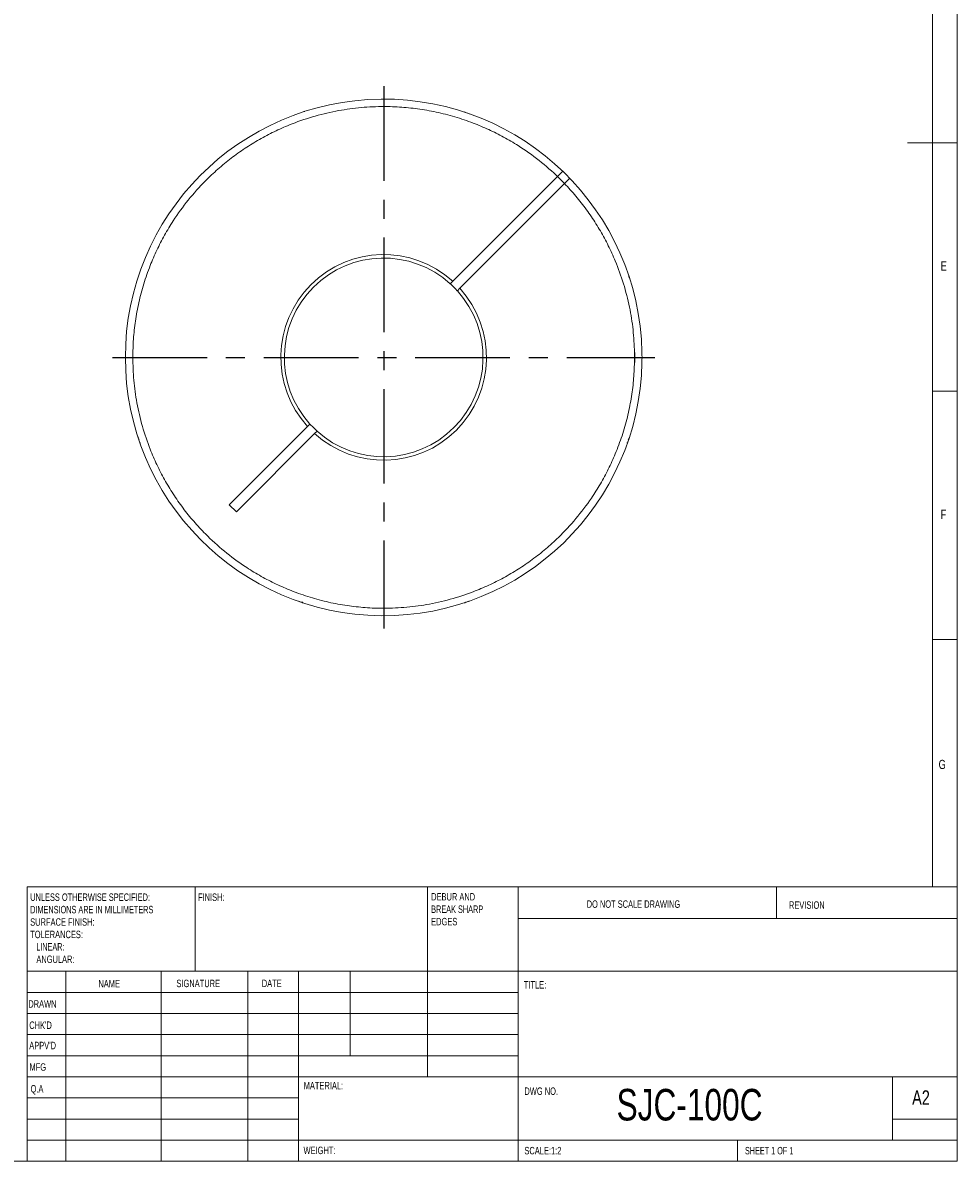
# Model space of a CAD drawing. Header units: millimetres. Extents: x 5 to 589, y 5 to 415.
# Tile 5 of 6: x 401 to 589, y 5 to 234. Entities that reach past the tile are written whole.
import ezdxf

# ---------------------------------------------------------------- set-up
doc = ezdxf.new("R2010")
doc.units = ezdxf.units.MM
doc.header["$LTSCALE"] = 3
doc.linetypes.add('CENTER', pattern=[10.16, 6.35, -1.27, 1.27, -1.27])
doc.styles.add('SLDTEXTSTYLE0', font='TXT', dxfattribs={"width": 0.75})
doc.styles.add('SLDTEXTSTYLE1', font='TXT', dxfattribs={"width": 0.6375})
doc.styles.add('SLDTEXTSTYLE2', font='TXT', dxfattribs={"width": 0.6875})
doc.styles.add('SLDTEXTSTYLE3', font='TXT', dxfattribs={"width": 0.65625})
doc.styles.add('SLDTEXTSTYLE4', font='TXT', dxfattribs={"width": 0.675})
doc.styles.add('SLDTEXTSTYLE5', font='TXT', dxfattribs={"width": 0.72})
doc.styles.add('SLDTEXTSTYLE6', font='TXT', dxfattribs={"width": 0.708333})
doc.styles.add('SLDTEXTSTYLE7', font='TXT', dxfattribs={"width": 0.609375})
doc.styles.add('SLDTEXTSTYLE8', font='TXT', dxfattribs={"width": 0.625})

# ---------------------------------------------------------------- blocks, each defined once
blk = doc.blocks.new('SW_NOTE_0')
at = {"color": 0, "linetype": 'Continuous', "lineweight": 0, "char_height": 1.5, "attachment_point": 1}
for s, insert, style in [('DEBUR AND ', (0, 1.92), 'SLDTEXTSTYLE3'), ('BREAK SHARP ', (0, -0.58), 'SLDTEXTSTYLE4'), ('EDGES', (0, -3.08), 'SLDTEXTSTYLE0')]:
    blk.add_mtext(s, dxfattribs=dict(at, insert=insert, style=style))
blk = doc.blocks.new('SW_NOTE_1')
at = {"color": 0, "linetype": 'Continuous', "lineweight": 0, "char_height": 1.5, "attachment_point": 1}
for s, insert, style in [('UNLESS OTHERWISE SPECIFIED:', (0, 1.92), 'SLDTEXTSTYLE5'), ('DIMENSIONS ARE IN MILLIMETERS', (0, -0.58), 'SLDTEXTSTYLE6'), ('SURFACE FINISH:', (0, -3.08), 'SLDTEXTSTYLE0'), ('TOLERANCES:', (0, -5.58), 'SLDTEXTSTYLE0'), ('   LINEAR:', (0, -8.08), 'SLDTEXTSTYLE7'), ('   ANGULAR:', (0, -10.58), 'SLDTEXTSTYLE8')]:
    blk.add_mtext(s, dxfattribs=dict(at, insert=insert, style=style))

msp = doc.modelspace()

# ---------------------------------------------------------------- linework, layer by layer
at = {"color": 7, "linetype": 'Continuous', "lineweight": 0}
for p, q in [((589, 5), (589, 415)), ((584, 60.25), (584, 410)), ((589, 210), (579, 210)), ((584, 160), (589, 160)), ((589, 110), (584, 110)), ((401.8, 60.25), (589, 60.25)), ((401.8, 60.25), (401.8, 5)), ((435.6, 43.25), (435.6, 60.25)), ((482.4, 60.25), (482.4, 22)), ((500.6, 60.25), (500.6, 5)), ((552.6, 53.875), (552.6, 60.25)), ((589, 53.875), (500.6, 53.875)), ((589, 43.25), (401.8, 43.25)), ((409.6, 43.25), (409.6, 5)), ((428.791, 43.25), (428.791, 5)), ((446.1989, 43.25), (446.1989, 5)), ((456.4, 5), (456.4, 43.25)), ((466.8, 26.25), (466.8, 43.25)), ((500.6, 39), (401.8, 39)), ((500.6, 34.75), (401.8, 34.75)), ((500.6, 30.5), (401.8, 30.5)), ((500.6, 26.25), (401.8, 26.25)), ((456.4, 22), (401.8, 22)), ((456.4, 22), (589, 22)), ((576, 9.25), (576, 22)), ((456.4, 17.7499), (401.8, 17.7499)), ((456.4, 13.5), (401.8, 13.5)), ((589, 13.5), (576, 13.5)), ((401.8, 9.25), (589, 9.25)), ((544.8, 5), (544.8, 9.25)), ((5, 5), (589, 5))]:
    msp.add_line(p, q, dxfattribs=at)
at = {"color": 1, "linetype": 'CENTER'}
for p, q in [((473.5464, 221.4156), (473.5464, 112.2156)), ((418.9464, 166.8156), (528.1464, 166.8155))]:
    msp.add_line(p, q, dxfattribs=at)
at = {"color": 7, "linetype": 'Continuous', "lineweight": 15}
for p, q in [((508.5412, 203.2245), (509.602, 204.2854)), ((487.4593, 182.1427), (508.5412, 203.2245)), ((488.8735, 180.7285), (509.9554, 201.8103)), ((511.0163, 202.8712), (509.9554, 201.8103)), ((487.4593, 182.1427), (486.9637, 181.6471)), ((488.378, 180.2329), (488.8735, 180.7285)), ((458.2193, 152.9026), (442.475, 137.1584)), ((443.8892, 135.7442), (459.6335, 151.4884)), ((458.7148, 153.3982), (458.2193, 152.9026)), ((459.6335, 151.4884), (460.1291, 151.984)), ((424.4819, 149.5914), (424.5763, 149.6245)), ((522.5166, 149.6245), (522.611, 149.5914)), ((442.475, 137.1584), (443.8892, 135.7442)), ((456.3223, 117.751), (456.3554, 117.8454)), ((490.7706, 117.751), (490.7375, 117.8454))]:
    msp.add_line(p, q, dxfattribs=at)
msp.add_line((524.0365, 167.8156), (524.0365, 165.8156))
at = {"color": 7, "linetype": 'Continuous', "lineweight": 15, "flags": 128}
for points in [[(523.03, 182.7651), (522.9526, 182.8876), (522.9159, 182.9174)], [(458.7148, 153.3982), (459.4043, 152.6734), (460.1291, 151.984)], [(424.0629, 150.8661), (424.1403, 150.7435), (424.1966, 150.6979)]]:
    msp.add_lwpolyline(points, dxfattribs=at)
at = {"color": 7, "linetype": 'Continuous', "lineweight": 15}
for centre, radius, start, end in [((473.5464, 166.8156), 52, 1.10191, 358.89809), ((473.5464, 166.8155), 20.7, 47.76899, 222.23101), ((473.5464, 166.8155), 20, 47.865984, 222.134016), ((473.5464, 166.8155), 20, 42.195318, 47.767697), ((473.5464, 166.8155), 20.7, 227.76899, 42.23101), ((473.5464, 166.8155), 20, 227.865984, 42.134016), ((473.5464, 166.8156), 52, 358.896882, 1.102922), ((424.5731, 150.6831), 0.4422, 190.223662, 234.594968), ((522.4702, 150.7084), 0.4957, 308.444255, 347.924959), ((457.4135, 117.8418), 0.4418, 216.521066, 259.83225), ((489.6284, 117.9344), 0.5429, 283.740179, 318.468473)]:
    msp.add_arc(centre, radius, start, end, dxfattribs=at)
for points, knots in [([(423.0464, 166.8156), (423.072, 168.0415), (423.1232, 170.4916), (423.5439, 174.1855), (424.229, 177.9092), (425.219, 181.6422), (426.4489, 185.1585), (427.8583, 188.4191), (429.4049, 191.4254), (431.4581, 194.8328), (434.1448, 198.5465), (437.2161, 201.9808), (440.1437, 204.7437), (442.8106, 206.9354), (445.6021, 208.9252), (448.5004, 210.7112), (451.4913, 212.2874), (455.0337, 213.8605), (459.1658, 215.3076), (463.8117, 216.4433), (468.4523, 217.129), (472.7401, 217.3655), (476.7229, 217.2609), (480.4207, 216.892), (484.1511, 216.2395), (487.8938, 215.2876), (491.4221, 214.0924), (494.6966, 212.7154), (497.718, 211.1986), (501.1455, 209.1793), (504.8857, 206.5294), (508.3502, 203.4923), (511.142, 200.5922), (513.3599, 197.9471), (515.3773, 195.1755), (517.1919, 192.295), (518.7978, 189.3198), (520.4055, 185.7932), (521.8951, 181.6756), (523.07, 177.0412), (523.8254, 172.4079), (523.9662, 169.3464), (524.0365, 167.8156)], [0, 0, 0, 0, 0.02332941, 0.04662673, 0.07067106, 0.09534601, 0.12005996, 0.14150886, 0.16291108, 0.18436295, 0.21717974, 0.24999994, 0.27189984, 0.29374998, 0.31565291, 0.33710182, 0.35850403, 0.37995591, 0.41082884, 0.44170511, 0.47085086, 0.49999999, 0.52332697, 0.54662511, 0.57067108, 0.59534602, 0.62005997, 0.64150888, 0.66291109, 0.68436297, 0.71717975, 0.74999996, 0.77189986, 0.79374999, 0.81565293, 0.83710183, 0.85850405, 0.87995593, 0.91082886, 0.94170513, 0.97085002, 1, 1, 1, 1]), ([(489.7574, 216.2241), (489.8254, 216.2017), (489.9659, 216.1554), (490.3065, 216.0413), (490.5861, 215.9442), (490.7706, 215.8801)], [0, 0, 0, 0, 0.24206567, 0.50010987, 1, 1, 1, 1]), ([(522.611, 184.0397), (522.675, 183.8555), (522.7721, 183.5759), (522.8862, 183.2353), (522.9326, 183.0946), (522.955, 183.0265)], [0, 0, 0, 0, 0.49937674, 0.75767277, 1, 1, 1, 1]), ([(524.0365, 165.8156), (523.9867, 164.5904), (523.887, 162.1418), (523.3933, 158.4569), (522.6345, 154.7475), (521.5708, 151.0349), (520.2715, 147.5436), (518.7979, 144.3115), (517.192, 141.3364), (515.0718, 137.9704), (512.312, 134.3106), (509.1733, 130.9378), (506.1916, 128.2334), (503.4818, 126.095), (500.6515, 124.1608), (497.7183, 122.4326), (494.6968, 120.9159), (491.1239, 119.4133), (486.964, 118.0483), (482.2966, 117.0048), (477.6432, 116.4111), (473.3517, 116.2596), (469.3717, 116.443), (465.6819, 116.8851), (461.9651, 117.6113), (458.242, 118.6371), (454.7381, 119.902), (451.4916, 121.3435), (448.5007, 122.9199), (445.1139, 125.0067), (441.4269, 127.7301), (438.0232, 130.8352), (435.2894, 133.79), (433.1243, 136.4785), (431.1622, 139.2895), (429.405, 142.2054), (427.8583, 145.2118), (426.3208, 148.7696), (424.913, 152.9158), (423.8301, 157.5726), (423.1666, 162.2199), (423.0865, 165.2836), (423.0464, 166.8156)], [0, 0, 0, 0, 0.02332941, 0.04662673, 0.07067106, 0.09534601, 0.12005996, 0.14150886, 0.16291108, 0.18436295, 0.21717974, 0.24999994, 0.27189984, 0.29374998, 0.31565291, 0.33710182, 0.35850403, 0.37995591, 0.41082884, 0.44170511, 0.47085086, 0.49999999, 0.52332697, 0.54662511, 0.57067108, 0.59534602, 0.62005997, 0.64150888, 0.66291109, 0.68436297, 0.71717975, 0.74999996, 0.77189986, 0.79374999, 0.81565293, 0.83710183, 0.85850405, 0.87995593, 0.91082886, 0.94170513, 0.97085002, 1, 1, 1, 1]), ([(424.4819, 149.5914), (424.4179, 149.7757), (424.3208, 150.0552), (424.2067, 150.3958), (424.1603, 150.5365), (424.1379, 150.6046)], [0, 0, 0, 0, 0.49937674, 0.75767277, 1, 1, 1, 1]), ([(522.955, 150.6046), (522.9326, 150.5366), (522.8863, 150.3961), (522.7722, 150.0555), (522.6751, 149.7759), (522.611, 149.5914)], [0, 0, 0, 0, 0.24206567, 0.50010987, 1, 1, 1, 1]), ([(457.3355, 117.407), (457.2675, 117.4294), (457.1269, 117.4757), (456.7864, 117.5898), (456.5067, 117.6869), (456.3223, 117.751)], [0, 0, 0, 0, 0.24206567, 0.50010987, 1, 1, 1, 1]), ([(490.7706, 117.751), (490.5863, 117.687), (490.3068, 117.5899), (489.9662, 117.4758), (489.8255, 117.4294), (489.7574, 117.407)], [0, 0, 0, 0, 0.49937674, 0.75767277, 1, 1, 1, 1])]:
    msp.add_open_spline(points, degree=3, knots=knots, dxfattribs=at)
for points in [[(457.5887, 216.3065), (457.6063, 216.2907)], [(457.6063, 216.2907), (457.6163, 216.2817)], [(523.0215, 182.7557), (523.0125, 182.7457)], [(523.0374, 182.7733), (523.0215, 182.7557)], [(424.0555, 150.8579), (424.0713, 150.8754)], [(424.0713, 150.8754), (424.0803, 150.8854)], [(489.4866, 117.3405), (489.4766, 117.3495)], [(489.5041, 117.3246), (489.4866, 117.3405)]]:
    msp.add_open_spline(points, degree=1, dxfattribs=at)

# ---------------------------------------------------------------- block references
at = {"color": 7, "linetype": 'Continuous', "lineweight": 0}
for name, p in [('SW_NOTE_1', (402.3937, 56.9874)), ('SW_NOTE_0', (483.1092, 57.0695))]:
    msp.add_blockref(name, p, dxfattribs=at)

# ---------------------------------------------------------------- texts
at = {"color": 7, "linetype": 'Continuous', "lineweight": 0, "attachment_point": 1}
for s, insert, char_height, style in [('E', (585.6667, 186.1463), 1.8521, 'SLDTEXTSTYLE0'), ('F', (585.6667, 136.1463), 1.8521, 'SLDTEXTSTYLE0'), ('G', (585.2516, 85.8016), 1.8521, 'SLDTEXTSTYLE0'), ('FINISH:', (436.1713, 58.9017), 1.5, 'SLDTEXTSTYLE0'), ('DO NOT SCALE DRAWING', (514.4146, 57.5154), 1.5, 'SLDTEXTSTYLE2'), ('REVISION', (555.1276, 57.3173), 1.5, 'SLDTEXTSTYLE0'), ('NAME', (416.1222, 41.4839), 1.5, 'SLDTEXTSTYLE0'), ('SIGNATURE', (431.8336, 41.5442), 1.5, 'SLDTEXTSTYLE0'), ('DATE', (449.0147, 41.5586), 1.5, 'SLDTEXTSTYLE0'), ('TITLE:', (501.7562, 41.2607), 1.5, 'SLDTEXTSTYLE0'), ('DRAWN', (402.0121, 37.4121), 1.5, 'SLDTEXTSTYLE0'), ("CHK'D", (402.2105, 33.1368), 1.5, 'SLDTEXTSTYLE0'), ("APPV'D", (402.2017, 29.0467), 1.5, 'SLDTEXTSTYLE0'), ('MFG', (402.2552, 24.7161), 1.5, 'SLDTEXTSTYLE0'), ('MATERIAL:', (457.4459, 20.9685), 1.5, 'SLDTEXTSTYLE0'), ('Q.A', (402.469, 20.3321), 1.5, 'SLDTEXTSTYLE0'), ('DWG NO.', (501.874, 19.8511), 1.5, 'SLDTEXTSTYLE0'), ('SJC-100C', (520.4312, 19.5573), 6.35, 'SLDTEXTSTYLE0'), ('A2', (579.921, 19.2663), 2.91042, 'SLDTEXTSTYLE0'), ('WEIGHT: ', (457.4178, 7.9317), 1.4986, 'SLDTEXTSTYLE0'), ('SCALE:1:2', (501.874, 7.8825), 1.5, 'SLDTEXTSTYLE0'), ('SHEET 1 OF 1', (546.2783, 7.8825), 1.5, 'SLDTEXTSTYLE1')]:
    msp.add_mtext(s, dxfattribs=dict(at, insert=insert, char_height=char_height, style=style))

doc.saveas('drawing.dxf')
